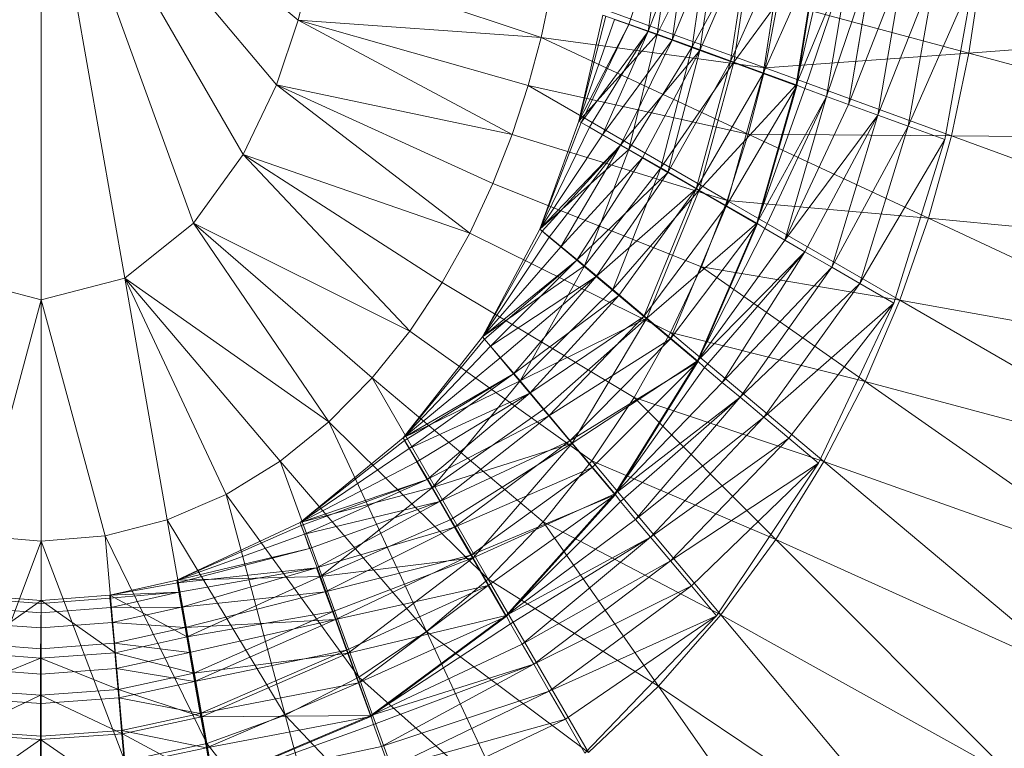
# Model space of a CAD drawing. Header units: metres. Extents: x 391.1 to 430.4, y 12.7 to 29.8.
# Tile 76 of 104: x 404.7785 to 404.8822, y 27.4505 to 27.5272. Entities that reach past the tile are written whole.
import ezdxf

# ---------------------------------------------------------------- set-up
doc = ezdxf.new("R2010")
doc.units = ezdxf.units.M
doc.layers.add('A-DETL-____-MBND', color=7, linetype='Continuous', lineweight=18)

# ---------------------------------------------------------------- blocks, each defined once
blk = doc.blocks.new('Family - Inodor PB-155417-02_SAN_P0')
at = {"layer": 'A-DETL-____-MBND', "color": 253, "true_color": 0xaaaaaa}
for p, q in [((0.20299, 0.21652), (0.20299, 0.16439)), ((0.20299, 0.21652), (0.21178, 0.16667)), ((0.20299, 0.21652), (0.21904, 0.17244)), ((0.20299, 0.21652), (0.22426, 0.17968)), ((0.20299, 0.21652), (0.22776, 0.18699)), ((0.20299, 0.21652), (0.23005, 0.19381)), ((0.26851, 0.20431), (0.26486, 0.19335)), ((0.26486, 0.19335), (0.26851, 0.20431)), ((0.26851, 0.20431), (0.2669, 0.1926)), ((0.2669, 0.1926), (0.26851, 0.20431)), ((0.2669, 0.1926), (0.27115, 0.20385)), ((0.2669, 0.1926), (0.27115, 0.20385)), ((0.26951, 0.2042), (0.26786, 0.19232)), ((0.26951, 0.2042), (0.26786, 0.19232)), ((0.26786, 0.19232), (0.26951, 0.2042)), ((0.26786, 0.19232), (0.27334, 0.20352)), ((0.26786, 0.19232), (0.27334, 0.20352)), ((0.27115, 0.20385), (0.26942, 0.19169)), ((0.26942, 0.19169), (0.27115, 0.20385)), ((0.26942, 0.19169), (0.2742, 0.20331)), ((0.26942, 0.19169), (0.2742, 0.20331)), ((0.27334, 0.20352), (0.27152, 0.19099)), ((0.27152, 0.19099), (0.27334, 0.20352)), ((0.2742, 0.20331), (0.27233, 0.19063)), ((0.27233, 0.19063), (0.2742, 0.20331)), ((0.27152, 0.19099), (0.27794, 0.20271)), ((0.27152, 0.19099), (0.27794, 0.20271)), ((0.27233, 0.19063), (0.27758, 0.20272)), ((0.27233, 0.19063), (0.27758, 0.20272)), ((0.27758, 0.20272), (0.27556, 0.18945)), ((0.27556, 0.18945), (0.27758, 0.20272)), ((0.27794, 0.20271), (0.27591, 0.18939)), ((0.27591, 0.18939), (0.27794, 0.20271)), ((0.27556, 0.18945), (0.28118, 0.20208)), ((0.27556, 0.18945), (0.28118, 0.20208)), ((0.27591, 0.18939), (0.28482, 0.2015)), ((0.27591, 0.18939), (0.28482, 0.2015)), ((0.28118, 0.20208), (0.27899, 0.1882)), ((0.27899, 0.1882), (0.28118, 0.20208)), ((0.27899, 0.1882), (0.2849, 0.20142)), ((0.27899, 0.1882), (0.2849, 0.20142)), ((0.28482, 0.2015), (0.28247, 0.187)), ((0.28247, 0.187), (0.28482, 0.2015)), ((0.28247, 0.187), (0.28579, 0.20127)), ((0.28247, 0.187), (0.28579, 0.20127)), ((0.2849, 0.20142), (0.28254, 0.18691)), ((0.28247, 0.187), (0.28821, 0.20085)), ((0.28247, 0.187), (0.28821, 0.20085)), ((0.28821, 0.20085), (0.28339, 0.18661)), ((0.28339, 0.18661), (0.28821, 0.20085)), ((0.28821, 0.20085), (0.28569, 0.18577)), ((0.28569, 0.18577), (0.28821, 0.20085)), ((0.28569, 0.18577), (0.29061, 0.20042)), ((0.28569, 0.18577), (0.29061, 0.20042)), ((0.29061, 0.20042), (0.28798, 0.18494)), ((0.28798, 0.18494), (0.29061, 0.20042)), ((0.23151, 0.20005), (0.23005, 0.19381)), ((0.23151, 0.20005), (0.25562, 0.19198)), ((0.28798, 0.18494), (0.29384, 0.19985)), ((0.28798, 0.18494), (0.29384, 0.19985)), ((0.29384, 0.19985), (0.29107, 0.18381)), ((0.29107, 0.18381), (0.29384, 0.19985)), ((0.29107, 0.18381), (0.2972, 0.19926)), ((0.29107, 0.18381), (0.2972, 0.19926)), ((0.2972, 0.19926), (0.29428, 0.18265)), ((0.29428, 0.18265), (0.2972, 0.19926)), ((0.30196, 0.19907), (0.30067, 0.19035)), ((0.29428, 0.18265), (0.30124, 0.19854)), ((0.29428, 0.18265), (0.30124, 0.19854)), ((0.30124, 0.19854), (0.29813, 0.18124)), ((0.25668, 0.19698), (0.25562, 0.19198)), ((0.25668, 0.19698), (0.27921, 0.18878)), ((0.28055, 0.19574), (0.27921, 0.18878)), ((0.28055, 0.19574), (0.30067, 0.19035)), ((0.26214, 0.19434), (0.25959, 0.18319)), ((0.25959, 0.18319), (0.26214, 0.19434)), ((0.26214, 0.19434), (0.25959, 0.18319)), ((0.25959, 0.18319), (0.26214, 0.19434)), ((0.25959, 0.18319), (0.26244, 0.19423)), ((0.25959, 0.18319), (0.26244, 0.19423)), ((0.25959, 0.18319), (0.26336, 0.19389)), ((0.25959, 0.18319), (0.26336, 0.19389)), ((0.26214, 0.19434), (0.26786, 0.19232)), ((0.26214, 0.19434), (0.26786, 0.19232)), ((0.26336, 0.19389), (0.26486, 0.19335)), ((0.26336, 0.19389), (0.26486, 0.19335)), ((0.23005, 0.19381), (0.22776, 0.18699)), ((0.23005, 0.19381), (0.25259, 0.18179)), ((0.25562, 0.19198), (0.23005, 0.19381)), ((0.23005, 0.19381), (0.25427, 0.18692)), ((0.25959, 0.18319), (0.26486, 0.19335)), ((0.25959, 0.18319), (0.26486, 0.19335)), ((0.26486, 0.19335), (0.25986, 0.18303)), ((0.25986, 0.18303), (0.26486, 0.19335)), ((0.26486, 0.19335), (0.2669, 0.1926)), ((0.26486, 0.19335), (0.2669, 0.1926)), ((0.3365, 0.19298), (0.30067, 0.19035)), ((0.25562, 0.19198), (0.25427, 0.18692)), ((0.25562, 0.19198), (0.27744, 0.1818)), ((0.27921, 0.18878), (0.25562, 0.19198)), ((0.25959, 0.18319), (0.26786, 0.19232)), ((0.25959, 0.18319), (0.26786, 0.19232)), ((0.25986, 0.18303), (0.2669, 0.1926)), ((0.25986, 0.18303), (0.2669, 0.1926)), ((0.2669, 0.1926), (0.26071, 0.18254)), ((0.26071, 0.18254), (0.2669, 0.1926)), ((0.2669, 0.1926), (0.26209, 0.18174)), ((0.26209, 0.18174), (0.2669, 0.1926)), ((0.26786, 0.19232), (0.26487, 0.18021)), ((0.26786, 0.19232), (0.26487, 0.18021)), ((0.26487, 0.18021), (0.26786, 0.19232)), ((0.2669, 0.1926), (0.26942, 0.19169)), ((0.2669, 0.1926), (0.26942, 0.19169)), ((0.26786, 0.19232), (0.27152, 0.19099)), ((0.26786, 0.19232), (0.27152, 0.19099)), ((0.26209, 0.18174), (0.26942, 0.19169)), ((0.26209, 0.18174), (0.26942, 0.19169)), ((0.26942, 0.19169), (0.26397, 0.18066)), ((0.26397, 0.18066), (0.26942, 0.19169)), ((0.26487, 0.18021), (0.27152, 0.19099)), ((0.26487, 0.18021), (0.27152, 0.19099)), ((0.27152, 0.19099), (0.26824, 0.17826)), ((0.26824, 0.17826), (0.27152, 0.19099)), ((0.26942, 0.19169), (0.27233, 0.19063)), ((0.26942, 0.19169), (0.27233, 0.19063)), ((0.27152, 0.19099), (0.27591, 0.18939)), ((0.27152, 0.19099), (0.27591, 0.18939)), ((0.26397, 0.18066), (0.27233, 0.19063)), ((0.26397, 0.18066), (0.27233, 0.19063)), ((0.27233, 0.19063), (0.26629, 0.17932)), ((0.26629, 0.17932), (0.27233, 0.19063)), ((0.27233, 0.19063), (0.26898, 0.17777)), ((0.26898, 0.17777), (0.27233, 0.19063)), ((0.27233, 0.19063), (0.27556, 0.18945)), ((0.27233, 0.19063), (0.27556, 0.18945)), ((0.30067, 0.19035), (0.27921, 0.18878)), ((0.30067, 0.19035), (0.29882, 0.18164)), ((0.30067, 0.19035), (0.33458, 0.18126)), ((0.26824, 0.17826), (0.27591, 0.18939)), ((0.26824, 0.17826), (0.27591, 0.18939)), ((0.26898, 0.17777), (0.27556, 0.18945)), ((0.26898, 0.17777), (0.27556, 0.18945)), ((0.27556, 0.18945), (0.27195, 0.17605)), ((0.27195, 0.17605), (0.27556, 0.18945)), ((0.27591, 0.18939), (0.27228, 0.17592)), ((0.27228, 0.17592), (0.27591, 0.18939)), ((0.27556, 0.18945), (0.27899, 0.1882)), ((0.27556, 0.18945), (0.27899, 0.1882)), ((0.27591, 0.18939), (0.28247, 0.187)), ((0.27591, 0.18939), (0.28247, 0.187)), ((0.27921, 0.18878), (0.27744, 0.1818)), ((0.27921, 0.18878), (0.29882, 0.18164)), ((0.27195, 0.17605), (0.27899, 0.1882)), ((0.27195, 0.17605), (0.27899, 0.1882)), ((0.27899, 0.1882), (0.27512, 0.17422)), ((0.27512, 0.17422), (0.27899, 0.1882)), ((0.27899, 0.1882), (0.28254, 0.18691)), ((0.27899, 0.1882), (0.28254, 0.18691)), ((0.22776, 0.18699), (0.22426, 0.17968)), ((0.22776, 0.18699), (0.24811, 0.1714)), ((0.25259, 0.18179), (0.22776, 0.18699)), ((0.22776, 0.18699), (0.25056, 0.17661)), ((0.25427, 0.18692), (0.25259, 0.18179)), ((0.25427, 0.18692), (0.27521, 0.17482)), ((0.27744, 0.1818), (0.25427, 0.18692)), ((0.27228, 0.17592), (0.28247, 0.187)), ((0.27228, 0.17592), (0.28247, 0.187)), ((0.27512, 0.17422), (0.28254, 0.18691)), ((0.27512, 0.17422), (0.28254, 0.18691)), ((0.28247, 0.187), (0.27833, 0.17243)), ((0.27833, 0.17243), (0.28247, 0.187)), ((0.28254, 0.18691), (0.27838, 0.17234)), ((0.28247, 0.187), (0.28339, 0.18661)), ((0.28247, 0.187), (0.28339, 0.18661)), ((0.27833, 0.17243), (0.28339, 0.18661)), ((0.27833, 0.17243), (0.28339, 0.18661)), ((0.27833, 0.17243), (0.28569, 0.18577)), ((0.27833, 0.17243), (0.28569, 0.18577)), ((0.28569, 0.18577), (0.27917, 0.17189)), ((0.27917, 0.17189), (0.28569, 0.18577)), ((0.28569, 0.18577), (0.28129, 0.17066)), ((0.28129, 0.17066), (0.28569, 0.18577)), ((0.28339, 0.18661), (0.28569, 0.18577)), ((0.28339, 0.18661), (0.28569, 0.18577)), ((0.28569, 0.18577), (0.28798, 0.18494)), ((0.28569, 0.18577), (0.28798, 0.18494)), ((0.28129, 0.17066), (0.28798, 0.18494)), ((0.28129, 0.17066), (0.28798, 0.18494)), ((0.28798, 0.18494), (0.29107, 0.18381)), ((0.28798, 0.18494), (0.29107, 0.18381)), ((0.28129, 0.17066), (0.29107, 0.18381)), ((0.28129, 0.17066), (0.29107, 0.18381)), ((0.29107, 0.18381), (0.2834, 0.16944)), ((0.2834, 0.16944), (0.29107, 0.18381)), ((0.29107, 0.18381), (0.28624, 0.1678)), ((0.28624, 0.1678), (0.29107, 0.18381)), ((0.29107, 0.18381), (0.29428, 0.18265)), ((0.29107, 0.18381), (0.29428, 0.18265)), ((0.25959, 0.18319), (0.2555, 0.1718)), ((0.2555, 0.1718), (0.25959, 0.18319)), ((0.2555, 0.1718), (0.25959, 0.18319)), ((0.2555, 0.1718), (0.25959, 0.18319)), ((0.2555, 0.1718), (0.25986, 0.18303)), ((0.2555, 0.1718), (0.25986, 0.18303)), ((0.2555, 0.1718), (0.26071, 0.18254)), ((0.2555, 0.1718), (0.26071, 0.18254)), ((0.25959, 0.18319), (0.26487, 0.18021)), ((0.25959, 0.18319), (0.26487, 0.18021)), ((0.25959, 0.18319), (0.25986, 0.18303)), ((0.25959, 0.18319), (0.25986, 0.18303)), ((0.25986, 0.18303), (0.26071, 0.18254)), ((0.25986, 0.18303), (0.26071, 0.18254)), ((0.26071, 0.18254), (0.26209, 0.18174)), ((0.26071, 0.18254), (0.26209, 0.18174)), ((0.28624, 0.1678), (0.29428, 0.18265)), ((0.28624, 0.1678), (0.29428, 0.18265)), ((0.29428, 0.18265), (0.2892, 0.16609)), ((0.2892, 0.16609), (0.29428, 0.18265)), ((0.29428, 0.18265), (0.29813, 0.18124)), ((0.29428, 0.18265), (0.29813, 0.18124)), ((0.25259, 0.18179), (0.25056, 0.17661)), ((0.27521, 0.17482), (0.25259, 0.18179)), ((0.2555, 0.1718), (0.26209, 0.18174)), ((0.2555, 0.1718), (0.26209, 0.18174)), ((0.26209, 0.18174), (0.26397, 0.18066)), ((0.26209, 0.18174), (0.26397, 0.18066)), ((0.27744, 0.1818), (0.27521, 0.17482)), ((0.27744, 0.1818), (0.29641, 0.17296)), ((0.29882, 0.18164), (0.27744, 0.1818)), ((0.29882, 0.18164), (0.29641, 0.17296)), ((0.29882, 0.18164), (0.33187, 0.16961)), ((0.33458, 0.18126), (0.29882, 0.18164)), ((0.2555, 0.1718), (0.26397, 0.18066)), ((0.2555, 0.1718), (0.26397, 0.18066)), ((0.26397, 0.18066), (0.25574, 0.1716)), ((0.25574, 0.1716), (0.26397, 0.18066)), ((0.26397, 0.18066), (0.25649, 0.17097)), ((0.25649, 0.17097), (0.26397, 0.18066)), ((0.26397, 0.18066), (0.25772, 0.16994)), ((0.25772, 0.16994), (0.26397, 0.18066)), ((0.26397, 0.18066), (0.26629, 0.17932)), ((0.26397, 0.18066), (0.26629, 0.17932)), ((0.2892, 0.16609), (0.29813, 0.18124)), ((0.2892, 0.16609), (0.29813, 0.18124)), ((0.29813, 0.18124), (0.29275, 0.16404)), ((0.22426, 0.17968), (0.21904, 0.17244)), ((0.22426, 0.17968), (0.2418, 0.1611)), ((0.24811, 0.1714), (0.22426, 0.17968)), ((0.22426, 0.17968), (0.24521, 0.16621)), ((0.2555, 0.1718), (0.26487, 0.18021)), ((0.2555, 0.1718), (0.26487, 0.18021)), ((0.26487, 0.18021), (0.26018, 0.16795)), ((0.26487, 0.18021), (0.26018, 0.16795)), ((0.26018, 0.16795), (0.26487, 0.18021)), ((0.26487, 0.18021), (0.26824, 0.17826)), ((0.26487, 0.18021), (0.26824, 0.17826)), ((0.25772, 0.16994), (0.26629, 0.17932)), ((0.25772, 0.16994), (0.26629, 0.17932)), ((0.26629, 0.17932), (0.25938, 0.16855)), ((0.25938, 0.16855), (0.26629, 0.17932)), ((0.26629, 0.17932), (0.26898, 0.17777)), ((0.26629, 0.17932), (0.26898, 0.17777)), ((0.25938, 0.16855), (0.26898, 0.17777)), ((0.25938, 0.16855), (0.26898, 0.17777)), ((0.26018, 0.16795), (0.26824, 0.17826)), ((0.26018, 0.16795), (0.26824, 0.17826)), ((0.26898, 0.17777), (0.26143, 0.16682)), ((0.26143, 0.16682), (0.26898, 0.17777)), ((0.26824, 0.17826), (0.26317, 0.16545)), ((0.26317, 0.16545), (0.26824, 0.17826)), ((0.26824, 0.17826), (0.27228, 0.17592)), ((0.26824, 0.17826), (0.27228, 0.17592)), ((0.26898, 0.17777), (0.27195, 0.17605)), ((0.26898, 0.17777), (0.27195, 0.17605)), ((0.25056, 0.17661), (0.24811, 0.1714)), ((0.2725, 0.16785), (0.25056, 0.17661)), ((0.26143, 0.16682), (0.27195, 0.17605)), ((0.26143, 0.16682), (0.27195, 0.17605)), ((0.26317, 0.16545), (0.27228, 0.17592)), ((0.26317, 0.16545), (0.27228, 0.17592)), ((0.27195, 0.17605), (0.26381, 0.16483)), ((0.26381, 0.16483), (0.27195, 0.17605)), ((0.27195, 0.17605), (0.26644, 0.16263)), ((0.26644, 0.16263), (0.27195, 0.17605)), ((0.27228, 0.17592), (0.26675, 0.16244)), ((0.26675, 0.16244), (0.27228, 0.17592)), ((0.27195, 0.17605), (0.27512, 0.17422)), ((0.27195, 0.17605), (0.27512, 0.17422)), ((0.27228, 0.17592), (0.27833, 0.17243)), ((0.27228, 0.17592), (0.27833, 0.17243)), ((0.26644, 0.16263), (0.27512, 0.17422)), ((0.26644, 0.16263), (0.27512, 0.17422)), ((0.27512, 0.17422), (0.26924, 0.16028)), ((0.26924, 0.16028), (0.27512, 0.17422)), ((0.27521, 0.17482), (0.2725, 0.16785)), ((0.27512, 0.17422), (0.27838, 0.17234)), ((0.27512, 0.17422), (0.27838, 0.17234)), ((0.27521, 0.17482), (0.29339, 0.16433)), ((0.29641, 0.17296), (0.27521, 0.17482)), ((0.21904, 0.17244), (0.21178, 0.16667)), ((0.21904, 0.17244), (0.23328, 0.15155)), ((0.2418, 0.1611), (0.21904, 0.17244)), ((0.21904, 0.17244), (0.23783, 0.15617)), ((0.26675, 0.16244), (0.27833, 0.17243)), ((0.26675, 0.16244), (0.27833, 0.17243)), ((0.26924, 0.16028), (0.27838, 0.17234)), ((0.26924, 0.16028), (0.27838, 0.17234)), ((0.27833, 0.17243), (0.27209, 0.15796)), ((0.27209, 0.15796), (0.27833, 0.17243)), ((0.27838, 0.17234), (0.27213, 0.15785)), ((0.27833, 0.17243), (0.27917, 0.17189)), ((0.27833, 0.17243), (0.27917, 0.17189)), ((0.29641, 0.17296), (0.29339, 0.16433)), ((0.29641, 0.17296), (0.32833, 0.15807)), ((0.33187, 0.16961), (0.29641, 0.17296)), ((0.24811, 0.1714), (0.24521, 0.16621)), ((0.26924, 0.16093), (0.24811, 0.1714)), ((0.2555, 0.1718), (0.24946, 0.16048)), ((0.24946, 0.16048), (0.2555, 0.1718)), ((0.24946, 0.16048), (0.2555, 0.1718)), ((0.24946, 0.16048), (0.2555, 0.1718)), ((0.24946, 0.16048), (0.25574, 0.1716)), ((0.24946, 0.16048), (0.25574, 0.1716)), ((0.2555, 0.1718), (0.26018, 0.16795)), ((0.2555, 0.1718), (0.26018, 0.16795)), ((0.2555, 0.1718), (0.25574, 0.1716)), ((0.2555, 0.1718), (0.25574, 0.1716)), ((0.25574, 0.1716), (0.25649, 0.17097)), ((0.25574, 0.1716), (0.25649, 0.17097)), ((0.27209, 0.15796), (0.27917, 0.17189)), ((0.27209, 0.15796), (0.27917, 0.17189)), ((0.27917, 0.17189), (0.28129, 0.17066)), ((0.27917, 0.17189), (0.28129, 0.17066)), ((0.24946, 0.16048), (0.25649, 0.17097)), ((0.24946, 0.16048), (0.25649, 0.17097)), ((0.25649, 0.17097), (0.25772, 0.16994)), ((0.25649, 0.17097), (0.25772, 0.16994)), ((0.27209, 0.15796), (0.28129, 0.17066)), ((0.27209, 0.15796), (0.28129, 0.17066)), ((0.28129, 0.17066), (0.2834, 0.16944)), ((0.28129, 0.17066), (0.2834, 0.16944)), ((0.24946, 0.16048), (0.25772, 0.16994)), ((0.24946, 0.16048), (0.25772, 0.16994)), ((0.25772, 0.16994), (0.25938, 0.16855)), ((0.25772, 0.16994), (0.25938, 0.16855)), ((0.27209, 0.15796), (0.2834, 0.16944)), ((0.27209, 0.15796), (0.2834, 0.16944)), ((0.2834, 0.16944), (0.27282, 0.15727)), ((0.27282, 0.15727), (0.2834, 0.16944)), ((0.2834, 0.16944), (0.2747, 0.15569)), ((0.2747, 0.15569), (0.2834, 0.16944)), ((0.2834, 0.16944), (0.28624, 0.1678)), ((0.2834, 0.16944), (0.28624, 0.1678)), ((0.24946, 0.16048), (0.25938, 0.16855)), ((0.24946, 0.16048), (0.25938, 0.16855)), ((0.25938, 0.16855), (0.24966, 0.16024)), ((0.24966, 0.16024), (0.25938, 0.16855)), ((0.25938, 0.16855), (0.25029, 0.15949)), ((0.25029, 0.15949), (0.25938, 0.16855)), ((0.25938, 0.16855), (0.26143, 0.16682)), ((0.25938, 0.16855), (0.26143, 0.16682)), ((0.24946, 0.16048), (0.26018, 0.16795)), ((0.24946, 0.16048), (0.26018, 0.16795)), ((0.26018, 0.16795), (0.25341, 0.15587)), ((0.25341, 0.15587), (0.26018, 0.16795)), ((0.25341, 0.15587), (0.26018, 0.16795)), ((0.26018, 0.16795), (0.26317, 0.16545)), ((0.26018, 0.16795), (0.26317, 0.16545)), ((0.2725, 0.16785), (0.26924, 0.16093)), ((0.2725, 0.16785), (0.28973, 0.15578)), ((0.29339, 0.16433), (0.2725, 0.16785)), ((0.2747, 0.15569), (0.28624, 0.1678)), ((0.2747, 0.15569), (0.28624, 0.1678)), ((0.28624, 0.1678), (0.27657, 0.15413)), ((0.27657, 0.15413), (0.28624, 0.1678)), ((0.28624, 0.1678), (0.2892, 0.16609)), ((0.28624, 0.1678), (0.2892, 0.16609)), ((0.1942, 0.16667), (0.20299, 0.16439)), ((0.21178, 0.16667), (0.20299, 0.16439)), ((0.21178, 0.16667), (0.21627, 0.14123)), ((0.21178, 0.16667), (0.22245, 0.1439)), ((0.23328, 0.15155), (0.21178, 0.16667)), ((0.21178, 0.16667), (0.22815, 0.1474)), ((0.24521, 0.16621), (0.2418, 0.1611)), ((0.26541, 0.1541), (0.24521, 0.16621)), ((0.25029, 0.15949), (0.26143, 0.16682)), ((0.25029, 0.15949), (0.26143, 0.16682)), ((0.26143, 0.16682), (0.25132, 0.15826)), ((0.25132, 0.15826), (0.26143, 0.16682)), ((0.26143, 0.16682), (0.25272, 0.1566)), ((0.25272, 0.1566), (0.26143, 0.16682)), ((0.26143, 0.16682), (0.26381, 0.16483)), ((0.26143, 0.16682), (0.26381, 0.16483)), ((0.27657, 0.15413), (0.2892, 0.16609)), ((0.27657, 0.15413), (0.2892, 0.16609)), ((0.2892, 0.16609), (0.27908, 0.15202)), ((0.27908, 0.15202), (0.2892, 0.16609)), ((0.2892, 0.16609), (0.29275, 0.16404)), ((0.2892, 0.16609), (0.29275, 0.16404)), ((0.25341, 0.15587), (0.26317, 0.16545)), ((0.25341, 0.15587), (0.26317, 0.16545)), ((0.26317, 0.16545), (0.26675, 0.16244)), ((0.26317, 0.16545), (0.26675, 0.16244)), ((0.20299, 0.16439), (0.19626, 0.13955)), ((0.20299, 0.16439), (0.20299, 0.13897)), ((0.20299, 0.16439), (0.20973, 0.13955)), ((0.25272, 0.1566), (0.26381, 0.16483)), ((0.25272, 0.1566), (0.26381, 0.16483)), ((0.26381, 0.16483), (0.25444, 0.15455)), ((0.25444, 0.15455), (0.26381, 0.16483)), ((0.26381, 0.16483), (0.26644, 0.16263)), ((0.26381, 0.16483), (0.26644, 0.16263)), ((0.27908, 0.15202), (0.29275, 0.16404)), ((0.27908, 0.15202), (0.29275, 0.16404)), ((0.29275, 0.16404), (0.2817, 0.14982)), ((0.2817, 0.14982), (0.29275, 0.16404)), ((0.29275, 0.16404), (0.28483, 0.14719)), ((0.29339, 0.16433), (0.28973, 0.15578)), ((0.29339, 0.16433), (0.32395, 0.14668)), ((0.32833, 0.15807), (0.29339, 0.16433)), ((0.25341, 0.15587), (0.26675, 0.16244)), ((0.25341, 0.15587), (0.26675, 0.16244)), ((0.25444, 0.15455), (0.26644, 0.16263)), ((0.25444, 0.15455), (0.26644, 0.16263)), ((0.26675, 0.16244), (0.25591, 0.15289)), ((0.25591, 0.15289), (0.26675, 0.16244)), ((0.26644, 0.16263), (0.25643, 0.15217)), ((0.25643, 0.15217), (0.26644, 0.16263)), ((0.26675, 0.16244), (0.25891, 0.14931)), ((0.25891, 0.14931), (0.26675, 0.16244)), ((0.26644, 0.16263), (0.26924, 0.16028)), ((0.26644, 0.16263), (0.26924, 0.16028)), ((0.26675, 0.16244), (0.27209, 0.15796)), ((0.26675, 0.16244), (0.27209, 0.15796)), ((0.2418, 0.1611), (0.23783, 0.15617)), ((0.26096, 0.14744), (0.2418, 0.1611)), ((0.26924, 0.16093), (0.26541, 0.1541)), ((0.26924, 0.16093), (0.2854, 0.14737)), ((0.28973, 0.15578), (0.26924, 0.16093)), ((0.24946, 0.16048), (0.24109, 0.14986)), ((0.24109, 0.14986), (0.24946, 0.16048)), ((0.24946, 0.16048), (0.24109, 0.14986)), ((0.24109, 0.14986), (0.24946, 0.16048)), ((0.24109, 0.14986), (0.24966, 0.16024)), ((0.24109, 0.14986), (0.24966, 0.16024)), ((0.24946, 0.16048), (0.25341, 0.15587)), ((0.24946, 0.16048), (0.25341, 0.15587)), ((0.24946, 0.16048), (0.24966, 0.16024)), ((0.24946, 0.16048), (0.24966, 0.16024)), ((0.24966, 0.16024), (0.25029, 0.15949)), ((0.24966, 0.16024), (0.25029, 0.15949)), ((0.25643, 0.15217), (0.26924, 0.16028)), ((0.25643, 0.15217), (0.26924, 0.16028)), ((0.26924, 0.16028), (0.25864, 0.14954)), ((0.25864, 0.14954), (0.26924, 0.16028)), ((0.26924, 0.16028), (0.27213, 0.15785)), ((0.26924, 0.16028), (0.27213, 0.15785)), ((0.24109, 0.14986), (0.25029, 0.15949)), ((0.24109, 0.14986), (0.25029, 0.15949)), ((0.25029, 0.15949), (0.25132, 0.15826)), ((0.25029, 0.15949), (0.25132, 0.15826)), ((0.24109, 0.14986), (0.25132, 0.15826)), ((0.24109, 0.14986), (0.25132, 0.15826)), ((0.25132, 0.15826), (0.25272, 0.1566)), ((0.25132, 0.15826), (0.25272, 0.1566)), ((0.25864, 0.14954), (0.27213, 0.15785)), ((0.25864, 0.14954), (0.27213, 0.15785)), ((0.25891, 0.14931), (0.27209, 0.15796)), ((0.25891, 0.14931), (0.27209, 0.15796)), ((0.27213, 0.15785), (0.26099, 0.14674)), ((0.26099, 0.14674), (0.27213, 0.15785)), ((0.27209, 0.15796), (0.2634, 0.14396)), ((0.2634, 0.14396), (0.27209, 0.15796)), ((0.27213, 0.15785), (0.26341, 0.14385)), ((0.27209, 0.15796), (0.27282, 0.15727)), ((0.27209, 0.15796), (0.27282, 0.15727)), ((0.24109, 0.14986), (0.25272, 0.1566)), ((0.24109, 0.14986), (0.25272, 0.1566)), ((0.25272, 0.1566), (0.24125, 0.14959)), ((0.24125, 0.14959), (0.25272, 0.1566)), ((0.25272, 0.1566), (0.24174, 0.14874)), ((0.24174, 0.14874), (0.25272, 0.1566)), ((0.25272, 0.1566), (0.25444, 0.15455)), ((0.25272, 0.1566), (0.25444, 0.15455)), ((0.2634, 0.14396), (0.27282, 0.15727)), ((0.2634, 0.14396), (0.27282, 0.15727)), ((0.27282, 0.15727), (0.2747, 0.15569)), ((0.27282, 0.15727), (0.2747, 0.15569)), ((0.23783, 0.15617), (0.23328, 0.15155)), ((0.23783, 0.15617), (0.25005, 0.135)), ((0.25585, 0.14103), (0.23783, 0.15617)), ((0.24109, 0.14986), (0.25341, 0.15587)), ((0.24109, 0.14986), (0.25341, 0.15587)), ((0.25341, 0.15587), (0.24418, 0.14464)), ((0.25341, 0.15587), (0.24418, 0.14464)), ((0.24418, 0.14464), (0.25341, 0.15587)), ((0.25341, 0.15587), (0.25591, 0.15289)), ((0.25341, 0.15587), (0.25591, 0.15289)), ((0.2634, 0.14396), (0.2747, 0.15569)), ((0.2634, 0.14396), (0.2747, 0.15569)), ((0.2747, 0.15569), (0.27657, 0.15413)), ((0.2747, 0.15569), (0.27657, 0.15413)), ((0.28973, 0.15578), (0.2854, 0.14737)), ((0.28973, 0.15578), (0.31869, 0.13551)), ((0.32395, 0.14668), (0.28973, 0.15578)), ((0.24174, 0.14874), (0.25444, 0.15455)), ((0.24174, 0.14874), (0.25444, 0.15455)), ((0.25444, 0.15455), (0.24254, 0.14735)), ((0.24254, 0.14735), (0.25444, 0.15455)), ((0.25444, 0.15455), (0.24363, 0.14547)), ((0.24363, 0.14547), (0.25444, 0.15455)), ((0.25444, 0.15455), (0.25643, 0.15217)), ((0.25444, 0.15455), (0.25643, 0.15217)), ((0.26541, 0.1541), (0.26096, 0.14744)), ((0.2634, 0.14396), (0.27657, 0.15413)), ((0.2634, 0.14396), (0.27657, 0.15413)), ((0.27657, 0.15413), (0.264, 0.14316)), ((0.264, 0.14316), (0.27657, 0.15413)), ((0.26541, 0.1541), (0.28035, 0.13916)), ((0.2854, 0.14737), (0.26541, 0.1541)), ((0.27657, 0.15413), (0.26558, 0.14128)), ((0.26558, 0.14128), (0.27657, 0.15413)), ((0.27657, 0.15413), (0.27908, 0.15202)), ((0.27657, 0.15413), (0.27908, 0.15202)), ((0.24418, 0.14464), (0.25591, 0.15289)), ((0.24418, 0.14464), (0.25591, 0.15289)), ((0.25591, 0.15289), (0.25891, 0.14931)), ((0.25591, 0.15289), (0.25891, 0.14931)), ((0.23328, 0.15155), (0.22815, 0.1474)), ((0.23328, 0.15155), (0.24357, 0.12949)), ((0.25005, 0.135), (0.23328, 0.15155)), ((0.24363, 0.14547), (0.25643, 0.15217)), ((0.24363, 0.14547), (0.25643, 0.15217)), ((0.25643, 0.15217), (0.24497, 0.14315)), ((0.24497, 0.14315), (0.25643, 0.15217)), ((0.25643, 0.15217), (0.25864, 0.14954)), ((0.25643, 0.15217), (0.25864, 0.14954)), ((0.26558, 0.14128), (0.27908, 0.15202)), ((0.26558, 0.14128), (0.27908, 0.15202)), ((0.27908, 0.15202), (0.26714, 0.13941)), ((0.26714, 0.13941), (0.27908, 0.15202)), ((0.27908, 0.15202), (0.2817, 0.14982)), ((0.27908, 0.15202), (0.2817, 0.14982)), ((0.24109, 0.14986), (0.23026, 0.14094)), ((0.23026, 0.14094), (0.24109, 0.14986)), ((0.24109, 0.14986), (0.23026, 0.14094)), ((0.23026, 0.14094), (0.24109, 0.14986)), ((0.23026, 0.14094), (0.24125, 0.14959)), ((0.23026, 0.14094), (0.24125, 0.14959)), ((0.24109, 0.14986), (0.24418, 0.14464)), ((0.24109, 0.14986), (0.24418, 0.14464)), ((0.24109, 0.14986), (0.24125, 0.14959)), ((0.24109, 0.14986), (0.24125, 0.14959)), ((0.24125, 0.14959), (0.24174, 0.14874)), ((0.24125, 0.14959), (0.24174, 0.14874)), ((0.24418, 0.14464), (0.25891, 0.14931)), ((0.24418, 0.14464), (0.25891, 0.14931)), ((0.24497, 0.14315), (0.25864, 0.14954)), ((0.24497, 0.14315), (0.25864, 0.14954)), ((0.25891, 0.14931), (0.24612, 0.14126)), ((0.24612, 0.14126), (0.25891, 0.14931)), ((0.25864, 0.14954), (0.24652, 0.14047)), ((0.24652, 0.14047), (0.25864, 0.14954)), ((0.25891, 0.14931), (0.24846, 0.13722)), ((0.24846, 0.13722), (0.25891, 0.14931)), ((0.25864, 0.14954), (0.26099, 0.14674)), ((0.25864, 0.14954), (0.26099, 0.14674)), ((0.25891, 0.14931), (0.2634, 0.14396)), ((0.25891, 0.14931), (0.2634, 0.14396)), ((0.26714, 0.13941), (0.2817, 0.14982)), ((0.26714, 0.13941), (0.2817, 0.14982)), ((0.2817, 0.14982), (0.26925, 0.1369)), ((0.26925, 0.1369), (0.2817, 0.14982)), ((0.2817, 0.14982), (0.28483, 0.14719)), ((0.2817, 0.14982), (0.28483, 0.14719)), ((0.23026, 0.14094), (0.24174, 0.14874)), ((0.23026, 0.14094), (0.24174, 0.14874)), ((0.24174, 0.14874), (0.24254, 0.14735)), ((0.24174, 0.14874), (0.24254, 0.14735)), ((0.22815, 0.1474), (0.22245, 0.1439)), ((0.22815, 0.1474), (0.23642, 0.12466)), ((0.24357, 0.12949), (0.22815, 0.1474)), ((0.23026, 0.14094), (0.24254, 0.14735)), ((0.23026, 0.14094), (0.24254, 0.14735)), ((0.24254, 0.14735), (0.24363, 0.14547)), ((0.24254, 0.14735), (0.24363, 0.14547)), ((0.26096, 0.14744), (0.25585, 0.14103)), ((0.26096, 0.14744), (0.27455, 0.13124)), ((0.28035, 0.13916), (0.26096, 0.14744)), ((0.2854, 0.14737), (0.28035, 0.13916)), ((0.2854, 0.14737), (0.31251, 0.12462)), ((0.31869, 0.13551), (0.2854, 0.14737)), ((0.24652, 0.14047), (0.26099, 0.14674)), ((0.24652, 0.14047), (0.26099, 0.14674)), ((0.26099, 0.14674), (0.24823, 0.1375)), ((0.24823, 0.1375), (0.26099, 0.14674)), ((0.26099, 0.14674), (0.26341, 0.14385)), ((0.26099, 0.14674), (0.26341, 0.14385)), ((0.26925, 0.1369), (0.28483, 0.14719)), ((0.26925, 0.1369), (0.28483, 0.14719)), ((0.28483, 0.14719), (0.27145, 0.13428)), ((0.27145, 0.13428), (0.28483, 0.14719)), ((0.28483, 0.14719), (0.27408, 0.13114)), ((0.23026, 0.14094), (0.24363, 0.14547)), ((0.23026, 0.14094), (0.24363, 0.14547)), ((0.24363, 0.14547), (0.23036, 0.14064)), ((0.23036, 0.14064), (0.24363, 0.14547)), ((0.24363, 0.14547), (0.2307, 0.13972)), ((0.2307, 0.13972), (0.24363, 0.14547)), ((0.24363, 0.14547), (0.24497, 0.14315)), ((0.24363, 0.14547), (0.24497, 0.14315)), ((0.23026, 0.14094), (0.24418, 0.14464)), ((0.23026, 0.14094), (0.24418, 0.14464)), ((0.24418, 0.14464), (0.23239, 0.13526)), ((0.23239, 0.13526), (0.24418, 0.14464)), ((0.23239, 0.13526), (0.24418, 0.14464)), ((0.24418, 0.14464), (0.24612, 0.14126)), ((0.24418, 0.14464), (0.24612, 0.14126)), ((0.22245, 0.1439), (0.21627, 0.14123)), ((0.22245, 0.1439), (0.22867, 0.12067)), ((0.23642, 0.12466), (0.22245, 0.1439)), ((0.2307, 0.13972), (0.24497, 0.14315)), ((0.2307, 0.13972), (0.24497, 0.14315)), ((0.23125, 0.13822), (0.24497, 0.14315)), ((0.24497, 0.14315), (0.23125, 0.13822)), ((0.23199, 0.13617), (0.24497, 0.14315)), ((0.23199, 0.13617), (0.24497, 0.14315)), ((0.24497, 0.14315), (0.24652, 0.14047)), ((0.24497, 0.14315), (0.24652, 0.14047)), ((0.24823, 0.1375), (0.26341, 0.14385)), ((0.24823, 0.1375), (0.26341, 0.14385)), ((0.24846, 0.13722), (0.2634, 0.14396)), ((0.24846, 0.13722), (0.2634, 0.14396)), ((0.26341, 0.14385), (0.25006, 0.13433)), ((0.25006, 0.13433), (0.26341, 0.14385)), ((0.2634, 0.14396), (0.25195, 0.13117)), ((0.25195, 0.13117), (0.2634, 0.14396)), ((0.26341, 0.14385), (0.25195, 0.13106)), ((0.25195, 0.13117), (0.264, 0.14316)), ((0.25195, 0.13117), (0.264, 0.14316)), ((0.2634, 0.14396), (0.264, 0.14316)), ((0.2634, 0.14396), (0.264, 0.14316)), ((0.264, 0.14316), (0.26558, 0.14128)), ((0.264, 0.14316), (0.26558, 0.14128)), ((0.21627, 0.14123), (0.20973, 0.13955)), ((0.21627, 0.14123), (0.22042, 0.11768)), ((0.21627, 0.14123), (0.22867, 0.12067)), ((0.23239, 0.13526), (0.24612, 0.14126)), ((0.23239, 0.13526), (0.24612, 0.14126)), ((0.24612, 0.14126), (0.24846, 0.13722)), ((0.24612, 0.14126), (0.24846, 0.13722)), ((0.25585, 0.14103), (0.25005, 0.135)), ((0.25195, 0.13117), (0.26558, 0.14128)), ((0.25195, 0.13117), (0.26558, 0.14128)), ((0.25585, 0.14103), (0.26797, 0.12373)), ((0.27455, 0.13124), (0.25585, 0.14103)), ((0.26558, 0.14128), (0.26714, 0.13941)), ((0.26558, 0.14128), (0.26714, 0.13941)), ((0.23026, 0.14094), (0.21726, 0.13489)), ((0.21726, 0.13489), (0.23026, 0.14094)), ((0.23026, 0.14094), (0.21726, 0.13489)), ((0.21726, 0.13489), (0.23026, 0.14094)), ((0.21726, 0.13489), (0.23036, 0.14064)), ((0.21726, 0.13489), (0.23036, 0.14064)), ((0.23026, 0.14094), (0.23239, 0.13526)), ((0.23026, 0.14094), (0.23239, 0.13526)), ((0.23026, 0.14094), (0.23036, 0.14064)), ((0.23026, 0.14094), (0.23036, 0.14064)), ((0.23036, 0.14064), (0.2307, 0.13972)), ((0.23036, 0.14064), (0.2307, 0.13972)), ((0.23199, 0.13617), (0.24652, 0.14047)), ((0.23199, 0.13617), (0.24652, 0.14047)), ((0.24652, 0.14047), (0.2329, 0.13366)), ((0.2329, 0.13366), (0.24652, 0.14047)), ((0.24652, 0.14047), (0.24823, 0.1375)), ((0.24652, 0.14047), (0.24823, 0.1375)), ((0.20299, 0.13897), (0.19418, 0.11583)), ((0.19626, 0.13955), (0.20299, 0.13897)), ((0.20973, 0.13955), (0.20299, 0.13897)), ((0.20299, 0.13897), (0.20299, 0.1152)), ((0.20299, 0.13897), (0.2118, 0.11583)), ((0.20973, 0.13955), (0.2118, 0.11583)), ((0.20973, 0.13955), (0.22042, 0.11768)), ((0.21726, 0.13489), (0.2307, 0.13972)), ((0.21726, 0.13489), (0.2307, 0.13972)), ((0.2307, 0.13972), (0.23125, 0.13822)), ((0.2307, 0.13972), (0.23125, 0.13822)), ((0.25195, 0.13117), (0.26714, 0.13941)), ((0.25195, 0.13117), (0.26714, 0.13941)), ((0.26714, 0.13941), (0.2524, 0.13028)), ((0.2524, 0.13028), (0.26714, 0.13941)), ((0.26714, 0.13941), (0.25363, 0.12816)), ((0.25363, 0.12816), (0.26714, 0.13941)), ((0.26714, 0.13941), (0.26925, 0.1369)), ((0.26714, 0.13941), (0.26925, 0.1369)), ((0.28035, 0.13916), (0.27455, 0.13124)), ((0.28035, 0.13916), (0.3054, 0.11411)), ((0.31251, 0.12462), (0.28035, 0.13916)), ((0.21726, 0.13489), (0.23125, 0.13822)), ((0.21726, 0.13489), (0.23125, 0.13822)), ((0.23125, 0.13822), (0.21733, 0.1346)), ((0.21733, 0.1346), (0.23125, 0.13822)), ((0.23239, 0.13526), (0.24846, 0.13722)), ((0.23239, 0.13526), (0.24846, 0.13722)), ((0.2329, 0.13366), (0.24823, 0.1375)), ((0.2329, 0.13366), (0.24823, 0.1375)), ((0.24846, 0.13722), (0.23372, 0.1316)), ((0.23372, 0.1316), (0.24846, 0.13722)), ((0.24823, 0.1375), (0.23397, 0.13075)), ((0.23397, 0.13075), (0.24823, 0.1375)), ((0.24846, 0.13722), (0.23531, 0.12721)), ((0.23531, 0.12721), (0.24846, 0.13722)), ((0.24823, 0.1375), (0.25006, 0.13433)), ((0.24823, 0.1375), (0.25006, 0.13433)), ((0.24846, 0.13722), (0.25195, 0.13117)), ((0.24846, 0.13722), (0.25195, 0.13117)), ((0.25363, 0.12816), (0.26925, 0.1369)), ((0.25363, 0.12816), (0.26925, 0.1369)), ((0.26925, 0.1369), (0.25485, 0.12605)), ((0.25485, 0.12605), (0.26925, 0.1369)), ((0.26925, 0.1369), (0.27145, 0.13428)), ((0.26925, 0.1369), (0.27145, 0.13428)), ((0.21733, 0.1346), (0.23199, 0.13617)), ((0.21733, 0.1346), (0.23199, 0.13617)), ((0.23199, 0.13617), (0.21749, 0.13362)), ((0.21749, 0.13362), (0.23199, 0.13617)), ((0.23199, 0.13617), (0.21776, 0.13204)), ((0.21776, 0.13204), (0.23199, 0.13617)), ((0.23199, 0.13617), (0.2329, 0.13366)), ((0.23199, 0.13617), (0.2329, 0.13366)), ((0.21726, 0.13489), (0.21021, 0.13329)), ((0.21021, 0.13329), (0.21726, 0.13489)), ((0.21726, 0.13489), (0.21021, 0.13329)), ((0.21021, 0.13329), (0.21726, 0.13489)), ((0.21726, 0.13489), (0.23239, 0.13526)), ((0.21726, 0.13489), (0.23239, 0.13526)), ((0.21726, 0.13489), (0.21837, 0.12893)), ((0.21726, 0.13489), (0.21837, 0.12893)), ((0.21726, 0.13489), (0.21733, 0.1346)), ((0.21726, 0.13489), (0.21733, 0.1346)), ((0.23239, 0.13526), (0.21837, 0.12893)), ((0.21837, 0.12893), (0.23239, 0.13526)), ((0.21837, 0.12893), (0.23239, 0.13526)), ((0.23239, 0.13526), (0.23372, 0.1316)), ((0.23239, 0.13526), (0.23372, 0.1316)), ((0.25005, 0.135), (0.24357, 0.12949)), ((0.25005, 0.135), (0.2606, 0.11674)), ((0.26797, 0.12373), (0.25005, 0.135)), ((0.21021, 0.13329), (0.21733, 0.1346)), ((0.21021, 0.13329), (0.21733, 0.1346)), ((0.21733, 0.1346), (0.21749, 0.13362)), ((0.21733, 0.1346), (0.21749, 0.13362)), ((0.23397, 0.13075), (0.25006, 0.13433)), ((0.23397, 0.13075), (0.25006, 0.13433)), ((0.25006, 0.13433), (0.23514, 0.12752)), ((0.23514, 0.12752), (0.25006, 0.13433)), ((0.25006, 0.13433), (0.23639, 0.12409)), ((0.23639, 0.12409), (0.25006, 0.13433)), ((0.25006, 0.13433), (0.25195, 0.13106)), ((0.25006, 0.13433), (0.25195, 0.13106)), ((0.25485, 0.12605), (0.27145, 0.13428)), ((0.25485, 0.12605), (0.27145, 0.13428)), ((0.27145, 0.13428), (0.25649, 0.12321)), ((0.25649, 0.12321), (0.27145, 0.13428)), ((0.27145, 0.13428), (0.27408, 0.13114)), ((0.27145, 0.13428), (0.27408, 0.13114)), ((0.19517, 0.12725), (0.20299, 0.13274)), ((0.19517, 0.12725), (0.20299, 0.13274)), ((0.19573, 0.13298), (0.20299, 0.13243)), ((0.19573, 0.13298), (0.20299, 0.13243)), ((0.20299, 0.13274), (0.19576, 0.13329)), ((0.19576, 0.13329), (0.20299, 0.13274)), ((0.20299, 0.13274), (0.19576, 0.13329)), ((0.19576, 0.13329), (0.20299, 0.13274)), ((0.20299, 0.13274), (0.20293, 0.12668)), ((0.20293, 0.12668), (0.20299, 0.13274)), ((0.21021, 0.13329), (0.20299, 0.13274)), ((0.20299, 0.13274), (0.21021, 0.13329)), ((0.20299, 0.13274), (0.21021, 0.13329)), ((0.20299, 0.13274), (0.21021, 0.13329)), ((0.20299, 0.13243), (0.21023, 0.13298)), ((0.20299, 0.13243), (0.21023, 0.13298)), ((0.20299, 0.13274), (0.21079, 0.12725)), ((0.20299, 0.13274), (0.21079, 0.12725)), ((0.20299, 0.13243), (0.20299, 0.13274)), ((0.20299, 0.13243), (0.20299, 0.13274)), ((0.21021, 0.13329), (0.21749, 0.13362)), ((0.21021, 0.13329), (0.21749, 0.13362)), ((0.21021, 0.13329), (0.21079, 0.12725)), ((0.21021, 0.13329), (0.21837, 0.12893)), ((0.21021, 0.13329), (0.21079, 0.12725)), ((0.21021, 0.13329), (0.21837, 0.12893)), ((0.21023, 0.13298), (0.21021, 0.13329)), ((0.21021, 0.13329), (0.21023, 0.13298)), ((0.21749, 0.13362), (0.21023, 0.13298)), ((0.21023, 0.13298), (0.21749, 0.13362)), ((0.21032, 0.132), (0.21023, 0.13298)), ((0.21023, 0.13298), (0.21032, 0.132)), ((0.21749, 0.13362), (0.21032, 0.132)), ((0.21032, 0.132), (0.21749, 0.13362)), ((0.21749, 0.13362), (0.21776, 0.13204)), ((0.21749, 0.13362), (0.21776, 0.13204)), ((0.21776, 0.13204), (0.2329, 0.13366)), ((0.21776, 0.13204), (0.2329, 0.13366)), ((0.2329, 0.13366), (0.21814, 0.12991)), ((0.21814, 0.12991), (0.2329, 0.13366)), ((0.2329, 0.13366), (0.23397, 0.13075)), ((0.2329, 0.13366), (0.23397, 0.13075)), ((0.19564, 0.132), (0.20299, 0.13145)), ((0.19564, 0.132), (0.20299, 0.13145)), ((0.20299, 0.13145), (0.20299, 0.13243)), ((0.20299, 0.13145), (0.20299, 0.13243)), ((0.20299, 0.13145), (0.21032, 0.132)), ((0.20299, 0.13145), (0.21032, 0.132)), ((0.21032, 0.132), (0.21776, 0.13204)), ((0.21032, 0.132), (0.21776, 0.13204)), ((0.21047, 0.13041), (0.21032, 0.132)), ((0.21032, 0.132), (0.21047, 0.13041)), ((0.21776, 0.13204), (0.21047, 0.13041)), ((0.21047, 0.13041), (0.21776, 0.13204)), ((0.21776, 0.13204), (0.21814, 0.12991)), ((0.21776, 0.13204), (0.21814, 0.12991)), ((0.20299, 0.12985), (0.20299, 0.13145)), ((0.20299, 0.12985), (0.20299, 0.13145)), ((0.21814, 0.12991), (0.23397, 0.13075)), ((0.21814, 0.12991), (0.23397, 0.13075)), ((0.21837, 0.12893), (0.23372, 0.1316)), ((0.21837, 0.12893), (0.23372, 0.1316)), ((0.23397, 0.13075), (0.21861, 0.12727)), ((0.21861, 0.12727), (0.23397, 0.13075)), ((0.23372, 0.1316), (0.21905, 0.1251)), ((0.21905, 0.1251), (0.23372, 0.1316)), ((0.23397, 0.13075), (0.21914, 0.12421)), ((0.21914, 0.12421), (0.23397, 0.13075)), ((0.23372, 0.1316), (0.23531, 0.12721)), ((0.23372, 0.1316), (0.23531, 0.12721)), ((0.23397, 0.13075), (0.23514, 0.12752)), ((0.23397, 0.13075), (0.23514, 0.12752)), ((0.23531, 0.12721), (0.25195, 0.13117)), ((0.23531, 0.12721), (0.25195, 0.13117)), ((0.23639, 0.12409), (0.25195, 0.13106)), ((0.23639, 0.12409), (0.25195, 0.13106)), ((0.25195, 0.13106), (0.23768, 0.12054)), ((0.25195, 0.13117), (0.2377, 0.12065)), ((0.2377, 0.12065), (0.25195, 0.13117)), ((0.25195, 0.13117), (0.2524, 0.13028)), ((0.25195, 0.13117), (0.2524, 0.13028)), ((0.25649, 0.12321), (0.27408, 0.13114)), ((0.25649, 0.12321), (0.27408, 0.13114)), ((0.27408, 0.13114), (0.2582, 0.12024)), ((0.2582, 0.12024), (0.27408, 0.13114)), ((0.27408, 0.13114), (0.26024, 0.11669)), ((0.27455, 0.13124), (0.26797, 0.12373)), ((0.27455, 0.13124), (0.29732, 0.1041)), ((0.3054, 0.11411), (0.27455, 0.13124)), ((0.1955, 0.13041), (0.20299, 0.12985)), ((0.1955, 0.13041), (0.20299, 0.12985)), ((0.20299, 0.12985), (0.21047, 0.13041)), ((0.20299, 0.12985), (0.21047, 0.13041)), ((0.20299, 0.12767), (0.20299, 0.12985)), ((0.20299, 0.12767), (0.20299, 0.12985)), ((0.21066, 0.12825), (0.21047, 0.13041)), ((0.21047, 0.13041), (0.21814, 0.12991)), ((0.21047, 0.13041), (0.21066, 0.12825)), ((0.21047, 0.13041), (0.21814, 0.12991)), ((0.21814, 0.12991), (0.21066, 0.12825)), ((0.21066, 0.12825), (0.21814, 0.12991)), ((0.21814, 0.12991), (0.21861, 0.12727)), ((0.21814, 0.12991), (0.21861, 0.12727)), ((0.2377, 0.12065), (0.2524, 0.13028)), ((0.2377, 0.12065), (0.2524, 0.13028)), ((0.2524, 0.13028), (0.25363, 0.12816)), ((0.2524, 0.13028), (0.25363, 0.12816)), ((0.21837, 0.12893), (0.21079, 0.12725)), ((0.21079, 0.12725), (0.21837, 0.12893)), ((0.21079, 0.12725), (0.21837, 0.12893)), ((0.21837, 0.12893), (0.21905, 0.1251)), ((0.21837, 0.12893), (0.21905, 0.1251)), ((0.24357, 0.12949), (0.23642, 0.12466)), ((0.24357, 0.12949), (0.25246, 0.11043)), ((0.2606, 0.11674), (0.24357, 0.12949)), ((0.19532, 0.12824), (0.20299, 0.12767)), ((0.19532, 0.12824), (0.20299, 0.12767)), ((0.20299, 0.12767), (0.21066, 0.12825)), ((0.20299, 0.12767), (0.21066, 0.12825)), ((0.20299, 0.125), (0.20299, 0.12767)), ((0.20299, 0.125), (0.20299, 0.12767)), ((0.21089, 0.12558), (0.21066, 0.12825)), ((0.21066, 0.12825), (0.21861, 0.12727)), ((0.21066, 0.12825), (0.21089, 0.12558)), ((0.21066, 0.12825), (0.21861, 0.12727)), ((0.21914, 0.12421), (0.23514, 0.12752)), ((0.21914, 0.12421), (0.23514, 0.12752)), ((0.23514, 0.12752), (0.21974, 0.12084)), ((0.21974, 0.12084), (0.23514, 0.12752)), ((0.23514, 0.12752), (0.23639, 0.12409)), ((0.23514, 0.12752), (0.23639, 0.12409)), ((0.2377, 0.12065), (0.25363, 0.12816)), ((0.2377, 0.12065), (0.25363, 0.12816)), ((0.25363, 0.12816), (0.25485, 0.12605)), ((0.25363, 0.12816), (0.25485, 0.12605)), ((0.19483, 0.12337), (0.20293, 0.12668)), ((0.19483, 0.12337), (0.20293, 0.12668)), ((0.19517, 0.12725), (0.20293, 0.12668)), ((0.19517, 0.12725), (0.20293, 0.12668)), ((0.19517, 0.12725), (0.20293, 0.12668)), ((0.20293, 0.12668), (0.21079, 0.12725)), ((0.20293, 0.12668), (0.21079, 0.12725)), ((0.20293, 0.12668), (0.21079, 0.12725)), ((0.20293, 0.12668), (0.20293, 0.12278)), ((0.20293, 0.12668), (0.21113, 0.12337)), ((0.20293, 0.12668), (0.20293, 0.12278)), ((0.20293, 0.12668), (0.21113, 0.12337)), ((0.21079, 0.12725), (0.21113, 0.12337)), ((0.21079, 0.12725), (0.21905, 0.1251)), ((0.21079, 0.12725), (0.21113, 0.12337)), ((0.21079, 0.12725), (0.21905, 0.1251)), ((0.21861, 0.12727), (0.21089, 0.12558)), ((0.21089, 0.12558), (0.21861, 0.12727)), ((0.21861, 0.12727), (0.21914, 0.12421)), ((0.21861, 0.12727), (0.21914, 0.12421)), ((0.21905, 0.1251), (0.23531, 0.12721)), ((0.21905, 0.1251), (0.23531, 0.12721)), ((0.23531, 0.12721), (0.21986, 0.1205)), ((0.21986, 0.1205), (0.23531, 0.12721)), ((0.23531, 0.12721), (0.2377, 0.12065)), ((0.23531, 0.12721), (0.2377, 0.12065)), ((0.19508, 0.12557), (0.20299, 0.125)), ((0.19508, 0.12557), (0.20299, 0.125)), ((0.20299, 0.125), (0.21089, 0.12558)), ((0.20299, 0.125), (0.21089, 0.12558)), ((0.21115, 0.12249), (0.21089, 0.12558)), ((0.21089, 0.12558), (0.21914, 0.12421)), ((0.21089, 0.12558), (0.21115, 0.12249)), ((0.21089, 0.12558), (0.21914, 0.12421)), ((0.2377, 0.12065), (0.25485, 0.12605)), ((0.2377, 0.12065), (0.25485, 0.12605)), ((0.25485, 0.12605), (0.23799, 0.11969)), ((0.23799, 0.11969), (0.25485, 0.12605)), ((0.25485, 0.12605), (0.23883, 0.11739)), ((0.23883, 0.11739), (0.25485, 0.12605)), ((0.25485, 0.12605), (0.25649, 0.12321)), ((0.25485, 0.12605), (0.25649, 0.12321)), ((0.20299, 0.1219), (0.20299, 0.125)), ((0.20299, 0.1219), (0.20299, 0.125)), ((0.21905, 0.1251), (0.21113, 0.12337)), ((0.21113, 0.12337), (0.21905, 0.1251)), ((0.21905, 0.1251), (0.21986, 0.1205)), ((0.21905, 0.1251), (0.21986, 0.1205)), ((0.23642, 0.12466), (0.22867, 0.12067)), ((0.23642, 0.12466), (0.24359, 0.10496)), ((0.25246, 0.11043), (0.23642, 0.12466)), ((0.19483, 0.12337), (0.20293, 0.12278)), ((0.19483, 0.12337), (0.20293, 0.12278)), ((0.21113, 0.12337), (0.20293, 0.12278)), ((0.20293, 0.12278), (0.21113, 0.12337)), ((0.21113, 0.12337), (0.21154, 0.11872)), ((0.21113, 0.12337), (0.21986, 0.1205)), ((0.21113, 0.12337), (0.21154, 0.11872)), ((0.21113, 0.12337), (0.21986, 0.1205)), ((0.21914, 0.12421), (0.21115, 0.12249)), ((0.21115, 0.12249), (0.21914, 0.12421)), ((0.21914, 0.12421), (0.21974, 0.12084)), ((0.21914, 0.12421), (0.21974, 0.12084)), ((0.21974, 0.12084), (0.23639, 0.12409)), ((0.21974, 0.12084), (0.23639, 0.12409)), ((0.23639, 0.12409), (0.22038, 0.11723)), ((0.22038, 0.11723), (0.23639, 0.12409)), ((0.23639, 0.12409), (0.23768, 0.12054)), ((0.23639, 0.12409), (0.23768, 0.12054)), ((0.26797, 0.12373), (0.2606, 0.11674)), ((0.26797, 0.12373), (0.28828, 0.09472)), ((0.29732, 0.1041), (0.26797, 0.12373)), ((0.19442, 0.11872), (0.20293, 0.12278)), ((0.19442, 0.11872), (0.20293, 0.12278)), ((0.19481, 0.12249), (0.20299, 0.1219)), ((0.19481, 0.12249), (0.20299, 0.1219)), ((0.20293, 0.12278), (0.20293, 0.11811)), ((0.20293, 0.11811), (0.20293, 0.12278)), ((0.20293, 0.12278), (0.21154, 0.11872)), ((0.20293, 0.12278), (0.21154, 0.11872)), ((0.20299, 0.1219), (0.21115, 0.12249)), ((0.20299, 0.1219), (0.21115, 0.12249)), ((0.21145, 0.11907), (0.21115, 0.12249)), ((0.21115, 0.12249), (0.21974, 0.12084)), ((0.21115, 0.12249), (0.21145, 0.11907)), ((0.21115, 0.12249), (0.21974, 0.12084)), ((0.23883, 0.11739), (0.25649, 0.12321)), ((0.23883, 0.11739), (0.25649, 0.12321)), ((0.25649, 0.12321), (0.23967, 0.1151)), ((0.23967, 0.1151), (0.25649, 0.12321)), ((0.25649, 0.12321), (0.2582, 0.12024)), ((0.25649, 0.12321), (0.2582, 0.12024)), ((0.20299, 0.11846), (0.20299, 0.1219)), ((0.20299, 0.11846), (0.20299, 0.1219)), ((0.21974, 0.12084), (0.21145, 0.11907)), ((0.21145, 0.11907), (0.21974, 0.12084)), ((0.21986, 0.1205), (0.21154, 0.11872)), ((0.21154, 0.11872), (0.21986, 0.1205)), ((0.21974, 0.12084), (0.22038, 0.11723)), ((0.21974, 0.12084), (0.22038, 0.11723)), ((0.21986, 0.1205), (0.2377, 0.12065)), ((0.21986, 0.1205), (0.2377, 0.12065)), ((0.21986, 0.1205), (0.22107, 0.11362)), ((0.21986, 0.1205), (0.22107, 0.11362)), ((0.22038, 0.11723), (0.23768, 0.12054)), ((0.22038, 0.11723), (0.23768, 0.12054)), ((0.22867, 0.12067), (0.22042, 0.11768)), ((0.23768, 0.12054), (0.22103, 0.11352)), ((0.2377, 0.12065), (0.22107, 0.11362)), ((0.22107, 0.11362), (0.2377, 0.12065)), ((0.22867, 0.12067), (0.23408, 0.1005)), ((0.22867, 0.12067), (0.24359, 0.10496)), ((0.2377, 0.12065), (0.23799, 0.11969)), ((0.2377, 0.12065), (0.23799, 0.11969)), ((0.22107, 0.11362), (0.23799, 0.11969)), ((0.22107, 0.11362), (0.23799, 0.11969)), ((0.23799, 0.11969), (0.23883, 0.11739)), ((0.23799, 0.11969), (0.23883, 0.11739)), ((0.23967, 0.1151), (0.2582, 0.12024)), ((0.23967, 0.1151), (0.2582, 0.12024)), ((0.2582, 0.12024), (0.24079, 0.11202)), ((0.24079, 0.11202), (0.2582, 0.12024)), ((0.2582, 0.12024), (0.26024, 0.11669)), ((0.2582, 0.12024), (0.26024, 0.11669)), ((0.19442, 0.11872), (0.20293, 0.11811)), ((0.19442, 0.11872), (0.20293, 0.11811)), ((0.19451, 0.11907), (0.20299, 0.11846)), ((0.19451, 0.11907), (0.20299, 0.11846)), ((0.20293, 0.11811), (0.21154, 0.11872)), ((0.20293, 0.11811), (0.21154, 0.11872)), ((0.20299, 0.11846), (0.21145, 0.11907)), ((0.20299, 0.11846), (0.21145, 0.11907)), ((0.20299, 0.11481), (0.20299, 0.11846)), ((0.20299, 0.11481), (0.20299, 0.11846)), ((0.21177, 0.11543), (0.21145, 0.11907)), ((0.21145, 0.11907), (0.22038, 0.11723)), ((0.21145, 0.11907), (0.21177, 0.11543)), ((0.21145, 0.11907), (0.22038, 0.11723)), ((0.21154, 0.11872), (0.21215, 0.11176)), ((0.21154, 0.11872), (0.22107, 0.11362)), ((0.21154, 0.11872), (0.21215, 0.11176)), ((0.21154, 0.11872), (0.22107, 0.11362)), ((0.19382, 0.11176), (0.20293, 0.11811)), ((0.19382, 0.11176), (0.20293, 0.11811)), ((0.20293, 0.11811), (0.20293, 0.11113)), ((0.20293, 0.11811), (0.21215, 0.11176)), ((0.20293, 0.11811), (0.20293, 0.11113)), ((0.20293, 0.11811), (0.21215, 0.11176)), ((0.22038, 0.11723), (0.21177, 0.11543)), ((0.21177, 0.11543), (0.22038, 0.11723)), ((0.22042, 0.11768), (0.2118, 0.11583)), ((0.22038, 0.11723), (0.22103, 0.11352)), ((0.22038, 0.11723), (0.22103, 0.11352)), ((0.22042, 0.11768), (0.22403, 0.09718)), ((0.22042, 0.11768), (0.23408, 0.1005)), ((0.22107, 0.11362), (0.23883, 0.11739)), ((0.22107, 0.11362), (0.23883, 0.11739)), ((0.23883, 0.11739), (0.23967, 0.1151)), ((0.23883, 0.11739), (0.23967, 0.1151))]:
    blk.add_line(p, q, dxfattribs=at)
blk = doc.blocks.new('LONDR55-XX_ZZ-ARQ-CAA-M3D-Londres55_ifc-1-02_SAN_P0')
at = {"layer": 'A-DETL-____-MBND', "color": 253, "lineweight": 18, "true_color": 0xaaaaaa}
blk.add_blockref('Family - Inodor PB-155417-02_SAN_P0', (404.57781, 27.33331), dxfattribs=at)

msp = doc.modelspace()

# ---------------------------------------------------------------- block references
at = {"lineweight": 5}
msp.add_blockref('LONDR55-XX_ZZ-ARQ-CAA-M3D-Londres55_ifc-1-02_SAN_P0', (0, 0), dxfattribs=at)

doc.saveas('drawing.dxf')
